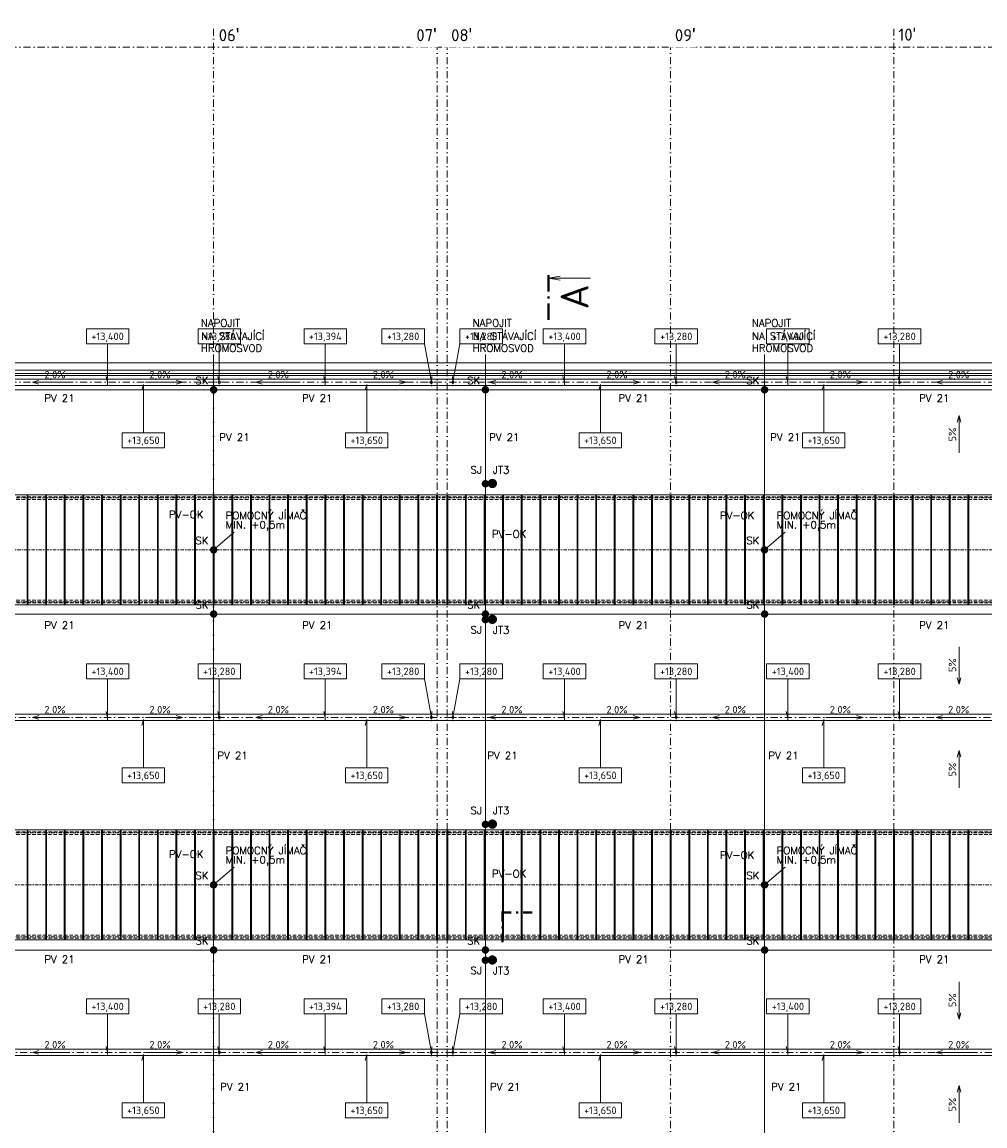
# Model space of a CAD drawing. Header units: millimetres. Extents: x -385852 to 693036, y -525006 to 444206.
# Tile 37 of 156: x 55707 to 107437, y 191349 to 250655. Entities that reach past the tile are written whole.
import ezdxf
from ezdxf.enums import TextEntityAlignment as Align

# ---------------------------------------------------------------- set-up
doc = ezdxf.new("R2010")
doc.units = ezdxf.units.MM
for name, pattern in [('CENTERX2', [101.6, 63.5, -12.7, 12.7, -12.7]), ('DASHDOT', [25.4, 12.7, -6.35, 0, -6.35]), ('ČÁRKOVANÁ', [19.05, 12.7, -6.35])]:
    doc.linetypes.add(name, pattern=pattern)
for name, color, linetype in [('0-DRAT-8MM', 5, 'Continuous'), ('6-TEXT', 3, 'Continuous'), ('JT-TYC', 5, 'Continuous'), ('LEGENDA', 3, 'Continuous'), ('SJ-SVORKA', 5, 'Continuous'), ('SK-SVORKA', 5, 'Continuous')]:
    doc.layers.add(name, color=color, linetype=linetype)
for name, color, linetype, lineweight in [('A99_N_kce-pohl', 7, 'Continuous', 9), ('A99_N_koty-vysk', 8, 'Continuous', 9), ('A99_N_txt-popis-200', 240, 'Continuous', 5), ('A99_S_kce-pohl', 61, 'Continuous', 5), ('A99_S_osy', 1, 'CENTERX2', 5)]:
    doc.layers.add(name, color=color, linetype=linetype, lineweight=lineweight)
doc.styles.add('A99_kota', font='isocpeur.ttf', dxfattribs={"height": 2})
doc.styles.add('A99_popis', font='isocpeur.ttf')
doc.styles.add('ad_popis 100', font='isocpeur.ttf', dxfattribs={"height": 200})
doc.styles.add('RomanS', font='romans.shx')

# ---------------------------------------------------------------- blocks, each defined once
blk = doc.blocks.new('*U158')
at = {"color": 0, "linetype": 'ByBlock', "const_width": 0.63}
for points in [[(415.5, 85.4), (415.5, 87.82), (417.92, 87.82)], [(419.81, 87.82), (419.18, 87.82)], [(423.5, 87.82), (421.07, 87.82)], [(415.5, 83.51), (415.5, 84.14)], [(415.5, 79.82), (415.5, 82.25)]]:
    blk.add_lwpolyline(points, dxfattribs=at)
at = {"color": 0, "linetype": 'ByBlock', "style": 'A99_popis', "flags": 12}
blk.add_attdef('OZNŘ_3K', text='', height=5, rotation=0.0024, dxfattribs=at).set_placement((784.08, 77.08), align=Align.RIGHT)
at = {"color": 0, "linetype": 'ByBlock', "style": 'A99_popis'}
blk.add_attdef('OZNŘ_1K', (-9.63, -10.73), '', height=5, dxfattribs=at)
blk = doc.blocks.new('*U159')
at = {"color": 0, "linetype": 'ByBlock'}
blk.add_line((457.57, 0), (457.57, -11.25), dxfattribs=at)
at = {"color": 0, "linetype": 'ByBlock', "const_width": 0.63}
for points in [[(450.8, 0), (446.3, 0)], [(452.69, 0), (452.06, 0)], [(458.45, 0), (453.95, 0)]]:
    blk.add_lwpolyline(points, dxfattribs=at)
at = {"color": 0, "linetype": 'ByBlock'}
blk.add_lwpolyline([(458.12, -3.1), (457.57, 0), (457.02, -3.1)], dxfattribs=at)
at = {"color": 0, "linetype": 'ByBlock', "style": 'A99_popis'}
blk.add_attdef('OZNŘ_1K', (-9.63, -10.73), '', height=5, dxfattribs=at)
at = {"color": 0, "linetype": 'ByBlock', "style": 'A99_popis', "flags": 12}
blk.add_attdef('OZNŘ_2K', text='', height=5, dxfattribs=at).set_placement((455.93, -10.73), align=Align.RIGHT)
blk = doc.blocks.new('*U161')
at = {"color": 0, "linetype": 'ByBlock'}
for p, q in [((5.7, -4), (5.7, -14.35)), ((5.7, -14.35), (5.29, -12.8))]:
    blk.add_line(p, q, dxfattribs=at)
blk.add_lwpolyline([(0, -4), (11.4, -4), (11.4, 0), (0, 0)], close=True, dxfattribs=at)
at = {"color": 0, "linetype": 'ByBlock', "style": 'A99_kota'}
for tag, p in [('VYSKA', (5.7, -2.24)), ('VYSKA_POPIS1', (5.7, -6.04)), ('VYSKA_POPIS2', (5.9, -9.54)), ('VYSKA_POPIS3', (5.9, -13.04))]:
    blk.add_attdef(tag, text='', height=2, dxfattribs=at).set_placement(p, align=Align.MIDDLE)
blk = doc.blocks.new('*U163')
at = {"color": 0, "linetype": 'ByBlock'}
for p, q in [((5.7, 12.98), (5.29, 11.43)), ((5.7, 0), (5.7, 12.98))]:
    blk.add_line(p, q, dxfattribs=at)
blk.add_lwpolyline([(0, -4), (11.4, -4), (11.4, 0), (0, 0)], close=True, dxfattribs=at)
at = {"color": 0, "linetype": 'ByBlock', "style": 'A99_kota'}
for tag, p in [('VYSKA', (5.7, -2.24)), ('VYSKA_POPIS1', (5.7, -6.04)), ('VYSKA_POPIS2', (5.9, -9.54)), ('VYSKA_POPIS3', (5.9, -13.04))]:
    blk.add_attdef(tag, text='', height=2, dxfattribs=at).set_placement(p, align=Align.MIDDLE)
blk = doc.blocks.new('*U166')
at = {"color": 0, "linetype": 'ByBlock'}
for q in [(0, -4), (-2.03, -12.76)]:
    blk.add_line((-1.9, -14.35), q, dxfattribs=at)
blk.add_lwpolyline([(0, -4), (11.4, -4), (11.4, 0), (0, 0)], close=True, dxfattribs=at)
at = {"color": 0, "linetype": 'ByBlock', "style": 'A99_kota'}
for tag, p in [('VYSKA', (5.7, -2.24)), ('VYSKA_POPIS1', (5.7, -6.04)), ('VYSKA_POPIS2', (5.9, -9.54)), ('VYSKA_POPIS3', (5.9, -13.04))]:
    blk.add_attdef(tag, text='', height=2, dxfattribs=at).set_placement(p, align=Align.MIDDLE)
blk = doc.blocks.new('JT')
at = {"layer": 'JT-TYC', "const_width": 125}
blk.add_lwpolyline([(-62.5, 0, 1), (62.5, 0, 1)], format="xyb", close=True, dxfattribs=at)

msp = doc.modelspace()

# ---------------------------------------------------------------- linework, layer by layer
at = {"layer": '0-DRAT-8MM', "linetype": 'Continuous', "lineweight": 5, "ltscale": 0.5}
for p, q in [((66000, 230900), (66000, 232800)), ((80600, 230900), (80600, 232800)), ((95600, 230900), (95600, 232800)), ((139100, 230900), (5600, 230900)), ((66000, 230900), (66000, 176550)), ((80600, 230900), (80600, 176550)), ((95600, 230900), (95600, 176550)), ((66000, 222300), (67100, 223250)), ((95600, 222300), (96700, 223250)), ((5600, 218850), (138650, 218850)), ((66000, 204300), (67100, 205250)), ((95600, 204300), (96700, 205250)), ((5600, 200800), (150900, 200800))]:
    msp.add_line(p, q, dxfattribs=at)
at = {"layer": 'A99_N_kce-pohl', "linetype": 'Continuous', "lineweight": 9}
for p, q in [((55975, 219345), (55975, 225255)), ((56025, 219345), (56025, 225255)), ((56975, 219345), (56975, 225255)), ((57025, 219345), (57025, 225255)), ((57975, 219345), (57975, 225255)), ((58025, 219345), (58025, 225255)), ((58975, 219345), (58975, 225255)), ((59025, 219345), (59025, 225255)), ((59975, 219345), (59975, 225255)), ((60025, 219345), (60025, 225255)), ((60975, 219345), (60975, 225255)), ((61025, 219345), (61025, 225255)), ((61975, 219345), (61975, 225255)), ((62025, 219345), (62025, 225255)), ((62975, 219345), (62975, 225255)), ((63025, 219345), (63025, 225255)), ((63975, 219345), (63975, 225255)), ((64025, 219345), (64025, 225255)), ((64975, 219345), (64975, 225255)), ((65025, 219345), (65025, 225255)), ((65975, 219345), (65975, 225255)), ((66025, 219345), (66025, 225255)), ((66975, 219345), (66975, 225255)), ((67025, 219345), (67025, 225255)), ((67975, 219345), (67975, 225255)), ((68025, 219345), (68025, 225255)), ((68975, 219345), (68975, 225255)), ((69025, 219345), (69025, 225255)), ((69975, 219345), (69975, 225255)), ((70025, 219345), (70025, 225255)), ((70975, 219345), (70975, 225255)), ((71025, 219345), (71025, 225255)), ((71975, 219345), (71975, 225255)), ((72025, 219345), (72025, 225255)), ((72975, 219345), (72975, 225255)), ((73025, 219345), (73025, 225255)), ((73975, 219345), (73975, 225255)), ((74025, 219345), (74025, 225255)), ((74975, 219345), (74975, 225255)), ((75025, 219345), (75025, 225255)), ((75975, 219345), (75975, 225255)), ((76025, 219345), (76025, 225255)), ((76975, 219345), (76975, 225255)), ((77025, 219345), (77025, 225255)), ((77975, 219345), (77975, 225255)), ((78025, 219345), (78025, 225255)), ((78525, 219345), (78525, 225255)), ((78575, 219345), (78575, 225255)), ((79525, 219345), (79525, 225255)), ((79575, 219345), (79575, 225255)), ((80525, 219345), (80525, 225255)), ((80575, 219345), (80575, 225255)), ((81525, 219345), (81525, 225255)), ((81575, 219345), (81575, 225255)), ((82525, 219345), (82525, 225255)), ((82575, 219345), (82575, 225255)), ((83525, 219345), (83525, 225255)), ((83575, 219345), (83575, 225255)), ((84525, 219345), (84525, 225255)), ((84575, 219345), (84575, 225255)), ((85525, 219345), (85525, 225255)), ((85575, 219345), (85575, 225255)), ((86525, 219345), (86525, 225255)), ((86575, 219345), (86575, 225255)), ((87525, 219345), (87525, 225255)), ((87575, 219345), (87575, 225255)), ((88525, 219345), (88525, 225255)), ((88575, 219345), (88575, 225255)), ((89525, 219345), (89525, 225255)), ((89575, 219345), (89575, 225255)), ((90525, 219345), (90525, 225255)), ((90575, 219345), (90575, 225255)), ((91525, 219345), (91525, 225255)), ((91575, 219345), (91575, 225255)), ((92525, 219345), (92525, 225255)), ((92575, 219345), (92575, 225255)), ((93525, 219345), (93525, 225255)), ((93575, 219345), (93575, 225255)), ((94525, 219345), (94525, 225255)), ((94575, 219345), (94575, 225255)), ((95525, 219345), (95525, 225255)), ((95575, 219345), (95575, 225255)), ((96525, 219345), (96525, 225255)), ((96575, 219345), (96575, 225255)), ((97525, 219345), (97525, 225255)), ((97575, 219345), (97575, 225255)), ((98525, 219345), (98525, 225255)), ((98575, 219345), (98575, 225255)), ((99525, 219345), (99525, 225255)), ((99575, 219345), (99575, 225255)), ((100525, 219345), (100525, 225255)), ((100575, 219345), (100575, 225255)), ((101525, 219345), (101525, 225255)), ((101575, 219345), (101575, 225255)), ((102525, 219345), (102525, 225255)), ((102575, 219345), (102575, 225255)), ((103525, 219345), (103525, 225255)), ((103575, 219345), (103575, 225255)), ((104525, 219345), (104525, 225255)), ((104575, 219345), (104575, 225255)), ((105525, 219345), (105525, 225255)), ((105575, 219345), (105575, 225255)), ((106525, 219345), (106525, 225255)), ((106575, 219345), (106575, 225255)), ((55975, 201345), (55975, 207255)), ((56025, 201345), (56025, 207255)), ((56975, 201345), (56975, 207255)), ((57025, 201345), (57025, 207255)), ((57975, 201345), (57975, 207255)), ((58025, 201345), (58025, 207255)), ((58975, 201345), (58975, 207255)), ((59025, 201345), (59025, 207255)), ((59975, 201345), (59975, 207255)), ((60025, 201345), (60025, 207255)), ((60975, 201345), (60975, 207255)), ((61025, 201345), (61025, 207255)), ((61975, 201345), (61975, 207255)), ((62025, 201345), (62025, 207255)), ((62975, 201345), (62975, 207255)), ((63025, 201345), (63025, 207255)), ((63975, 201345), (63975, 207255)), ((64025, 201345), (64025, 207255)), ((64975, 201345), (64975, 207255)), ((65025, 201345), (65025, 207255)), ((65975, 201345), (65975, 207255)), ((66025, 201345), (66025, 207255)), ((66975, 201345), (66975, 207255)), ((67025, 201345), (67025, 207255)), ((67975, 201345), (67975, 207255)), ((68025, 201345), (68025, 207255)), ((68975, 201345), (68975, 207255)), ((69025, 201345), (69025, 207255)), ((69975, 201345), (69975, 207255)), ((70025, 201345), (70025, 207255)), ((70975, 201345), (70975, 207255)), ((71025, 201345), (71025, 207255)), ((71975, 201345), (71975, 207255)), ((72025, 201345), (72025, 207255)), ((72975, 201345), (72975, 207255)), ((73025, 201345), (73025, 207255)), ((73975, 201345), (73975, 207255)), ((74025, 201345), (74025, 207255)), ((74975, 201345), (74975, 207255)), ((75025, 201345), (75025, 207255)), ((75975, 201345), (75975, 207255)), ((76025, 201345), (76025, 207255)), ((76975, 201345), (76975, 207255)), ((77025, 201345), (77025, 207255)), ((77975, 201345), (77975, 207255)), ((78025, 201345), (78025, 207255)), ((78525, 201345), (78525, 207255)), ((78575, 201345), (78575, 207255)), ((79525, 201345), (79525, 207255)), ((79575, 201345), (79575, 207255)), ((80525, 201345), (80525, 207255)), ((80575, 201345), (80575, 207255)), ((81525, 201345), (81525, 207255)), ((81575, 201345), (81575, 207255)), ((82525, 201345), (82525, 207255)), ((82575, 201345), (82575, 207255)), ((83525, 201345), (83525, 207255)), ((83575, 201345), (83575, 207255)), ((84525, 201345), (84525, 207255)), ((84575, 201345), (84575, 207255)), ((85525, 201345), (85525, 207255)), ((85575, 201345), (85575, 207255)), ((86525, 201345), (86525, 207255)), ((86575, 201345), (86575, 207255)), ((87525, 201345), (87525, 207255)), ((87575, 201345), (87575, 207255)), ((88525, 201345), (88525, 207255)), ((88575, 201345), (88575, 207255)), ((89525, 201345), (89525, 207255)), ((89575, 201345), (89575, 207255)), ((90525, 201345), (90525, 207255)), ((90575, 201345), (90575, 207255)), ((91525, 201345), (91525, 207255)), ((91575, 201345), (91575, 207255)), ((92525, 201345), (92525, 207255)), ((92575, 201345), (92575, 207255)), ((93525, 201345), (93525, 207255)), ((93575, 201345), (93575, 207255)), ((94525, 201345), (94525, 207255)), ((94575, 201345), (94575, 207255)), ((95525, 201345), (95525, 207255)), ((95575, 201345), (95575, 207255)), ((96525, 201345), (96525, 207255)), ((96575, 201345), (96575, 207255)), ((97525, 201345), (97525, 207255)), ((97575, 201345), (97575, 207255)), ((98525, 201345), (98525, 207255)), ((98575, 201345), (98575, 207255)), ((99525, 201345), (99525, 207255)), ((99575, 201345), (99575, 207255)), ((100525, 201345), (100525, 207255)), ((100575, 201345), (100575, 207255)), ((101525, 201345), (101525, 207255)), ((101575, 201345), (101575, 207255)), ((102525, 201345), (102525, 207255)), ((102575, 201345), (102575, 207255)), ((103525, 201345), (103525, 207255)), ((103575, 201345), (103575, 207255)), ((104525, 201345), (104525, 207255)), ((104575, 201345), (104575, 207255)), ((105525, 201345), (105525, 207255)), ((105575, 201345), (105575, 207255)), ((106525, 201345), (106525, 207255)), ((106575, 201345), (106575, 207255))]:
    msp.add_line(p, q, dxfattribs=at)
at = {"layer": 'A99_N_kce-pohl', "linetype": 'Continuous', "ltscale": 25}
for points in [[(138440, 231135), (138440, 231465), (6000, 231465), (6000, 231135)], [(150690, 213135), (150690, 213465), (6000, 213465), (6000, 213135)]]:
    msp.add_lwpolyline(points, close=True, dxfattribs=at)
at = {"layer": 'A99_N_kce-pohl', "linetype": 'Continuous', "lineweight": 5}
for points in [[(60300, 231135), (60300, 231465)], [(72000, 231135), (72000, 231465)], [(84850, 231135), (84850, 231465)], [(96850, 231135), (96850, 231465)], [(60300, 213135), (60300, 213465)], [(72000, 213135), (72000, 213465)], [(84850, 213135), (84850, 213465)], [(96850, 213135), (96850, 213465)], [(60300, 195180), (60300, 195420)], [(72000, 195180), (72000, 195420)], [(84850, 195180), (84850, 195420)], [(96850, 195180), (96850, 195420)]]:
    msp.add_lwpolyline(points, dxfattribs=at)
at = {"layer": 'A99_N_kce-pohl', "linetype": 'DASHDOT', "lineweight": 5, "ltscale": 5}
for points in [[(66100, 231300), (66500, 231300)], [(66300, 231100), (66300, 231500)], [(77900, 231300), (77500, 231300)], [(77700, 231100), (77700, 231500)], [(78650, 231300), (79050, 231300)], [(78850, 231100), (78850, 231500)], [(90650, 231300), (91050, 231300)], [(90850, 231100), (90850, 231500)], [(102650, 231300), (103050, 231300)], [(102850, 231100), (102850, 231500)], [(66100, 213300), (66500, 213300)], [(66300, 213100), (66300, 213500)], [(77500, 213300), (77900, 213300)], [(77700, 213100), (77700, 213500)], [(78650, 213300), (79050, 213300)], [(78850, 213100), (78850, 213500)], [(90650, 213300), (91050, 213300)], [(90850, 213100), (90850, 213500)], [(102650, 213300), (103050, 213300)], [(102850, 213100), (102850, 213500)], [(66100, 195300), (66500, 195300)], [(66300, 195100), (66300, 195500)], [(77500, 195300), (77900, 195300)], [(77700, 195100), (77700, 195500)], [(78650, 195300), (79050, 195300)], [(78850, 195100), (78850, 195500)], [(90650, 195300), (91050, 195300)], [(90850, 195100), (90850, 195500)], [(102650, 195300), (103050, 195300)], [(102850, 195100), (102850, 195500)]]:
    msp.add_lwpolyline(points, dxfattribs=at)
at = {"layer": 'A99_N_kce-pohl', "linetype": 'ČÁRKOVANÁ', "lineweight": 9, "ltscale": 15}
for points in [[(132760, 225155), (11790, 225155)], [(132450, 225005.3403), (12100, 225005.3403)], [(132760, 219445), (11790, 219445)], [(132450, 219594.6597), (12100, 219594.6597)], [(144760, 207155), (11790, 207155)], [(144450, 207005.3403), (12100, 207005.3403)], [(144760, 201445), (11790, 201445)], [(144450, 201594.6597), (12100, 201594.6597)]]:
    msp.add_lwpolyline(points, dxfattribs=at)
at = {"layer": 'A99_N_kce-pohl', "linetype": 'Continuous', "lineweight": 9}
for points in [[(11930, 225255), (132620, 225255), (132620, 219345), (11930, 219345)], [(11930, 207255), (144620, 207255), (144620, 201345), (11930, 201345)]]:
    msp.add_lwpolyline(points, close=True, dxfattribs=at)
for points in [[(55975, 222675), (55975, 222495)], [(56025, 222675), (56025, 222495)], [(56975, 222675), (56975, 222495)], [(57025, 222675), (57025, 222495)], [(57975, 222675), (57975, 222495)], [(58025, 222675), (58025, 222495)], [(58975, 222675), (58975, 222495)], [(59025, 222675), (59025, 222495)], [(59975, 222675), (59975, 222495)], [(60025, 222675), (60025, 222495)], [(60975, 222675), (60975, 222495)], [(61025, 222675), (61025, 222495)], [(61975, 222675), (61975, 222495)], [(62025, 222675), (62025, 222495)], [(62975, 222675), (62975, 222495)], [(63025, 222675), (63025, 222495)], [(63975, 222675), (63975, 222495)], [(64025, 222675), (64025, 222495)], [(64975, 222675), (64975, 222495)], [(65025, 222675), (65025, 222495)], [(65975, 222675), (65975, 222495)], [(66025, 222675), (66025, 222495)], [(66975, 222675), (66975, 222495)], [(67025, 222675), (67025, 222495)], [(67975, 222675), (67975, 222495)], [(68025, 222675), (68025, 222495)], [(68975, 222675), (68975, 222495)], [(69025, 222675), (69025, 222495)], [(69975, 222675), (69975, 222495)], [(70025, 222675), (70025, 222495)], [(70975, 222675), (70975, 222495)], [(71025, 222675), (71025, 222495)], [(71975, 222675), (71975, 222495)], [(72025, 222675), (72025, 222495)], [(72975, 222675), (72975, 222495)], [(73025, 222675), (73025, 222495)], [(73975, 222675), (73975, 222495)], [(74025, 222675), (74025, 222495)], [(74975, 222675), (74975, 222495)], [(75025, 222675), (75025, 222495)], [(75975, 222675), (75975, 222495)], [(76025, 222675), (76025, 222495)], [(76975, 222675), (76975, 222495)], [(77025, 222675), (77025, 222495)], [(77975, 222675), (77975, 222495)], [(78025, 222675), (78025, 222495)], [(78525, 222675), (78525, 222495)], [(78575, 222675), (78575, 222495)], [(79525, 222675), (79525, 222495)], [(79575, 222675), (79575, 222495)], [(80525, 222675), (80525, 222495)], [(80575, 222675), (80575, 222495)], [(81525, 222675), (81525, 222495)], [(81575, 222675), (81575, 222495)], [(82525, 222675), (82525, 222495)], [(82575, 222675), (82575, 222495)], [(83525, 222675), (83525, 222495)], [(83575, 222675), (83575, 222495)], [(84525, 222675), (84525, 222495)], [(84575, 222675), (84575, 222495)], [(85525, 222675), (85525, 222495)], [(85575, 222675), (85575, 222495)], [(86525, 222675), (86525, 222495)], [(86575, 222675), (86575, 222495)], [(87525, 222675), (87525, 222495)], [(87575, 222675), (87575, 222495)], [(88525, 222675), (88525, 222495)], [(88575, 222675), (88575, 222495)], [(89525, 222675), (89525, 222495)], [(89575, 222675), (89575, 222495)], [(90525, 222675), (90525, 222495)], [(90575, 222675), (90575, 222495)], [(91525, 222675), (91525, 222495)], [(91575, 222675), (91575, 222495)], [(92525, 222675), (92525, 222495)], [(92575, 222675), (92575, 222495)], [(93525, 222675), (93525, 222495)], [(93575, 222675), (93575, 222495)], [(94525, 222675), (94525, 222495)], [(94575, 222675), (94575, 222495)], [(95525, 222675), (95525, 222495)], [(95575, 222675), (95575, 222495)], [(96525, 222675), (96525, 222495)], [(96575, 222675), (96575, 222495)], [(97525, 222675), (97525, 222495)], [(97575, 222675), (97575, 222495)], [(98525, 222675), (98525, 222495)], [(98575, 222675), (98575, 222495)], [(99525, 222675), (99525, 222495)], [(99575, 222675), (99575, 222495)], [(100525, 222675), (100525, 222495)], [(100575, 222675), (100575, 222495)], [(101525, 222675), (101525, 222495)], [(101575, 222675), (101575, 222495)], [(102525, 222675), (102525, 222495)], [(102575, 222675), (102575, 222495)], [(103525, 222675), (103525, 222495)], [(103575, 222675), (103575, 222495)], [(104525, 222675), (104525, 222495)], [(104575, 222675), (104575, 222495)], [(105525, 222675), (105525, 222495)], [(105575, 222675), (105575, 222495)], [(106525, 222675), (106525, 222495)], [(106575, 222675), (106575, 222495)], [(55975, 204675), (55975, 204495)], [(56025, 204675), (56025, 204495)], [(56975, 204675), (56975, 204495)], [(57025, 204675), (57025, 204495)], [(57975, 204675), (57975, 204495)], [(58025, 204675), (58025, 204495)], [(58975, 204675), (58975, 204495)], [(59025, 204675), (59025, 204495)], [(59975, 204675), (59975, 204495)], [(60025, 204675), (60025, 204495)], [(60975, 204675), (60975, 204495)], [(61025, 204675), (61025, 204495)], [(61975, 204675), (61975, 204495)], [(62025, 204675), (62025, 204495)], [(62975, 204675), (62975, 204495)], [(63025, 204675), (63025, 204495)], [(63975, 204675), (63975, 204495)], [(64025, 204675), (64025, 204495)], [(64975, 204675), (64975, 204495)], [(65025, 204675), (65025, 204495)], [(65975, 204675), (65975, 204495)], [(66025, 204675), (66025, 204495)], [(66975, 204675), (66975, 204495)], [(67025, 204675), (67025, 204495)], [(67975, 204675), (67975, 204495)], [(68025, 204675), (68025, 204495)], [(68975, 204675), (68975, 204495)], [(69025, 204675), (69025, 204495)], [(69975, 204675), (69975, 204495)], [(70025, 204675), (70025, 204495)], [(70975, 204675), (70975, 204495)], [(71025, 204675), (71025, 204495)], [(71975, 204675), (71975, 204495)], [(72025, 204675), (72025, 204495)], [(72975, 204675), (72975, 204495)], [(73025, 204675), (73025, 204495)], [(73975, 204675), (73975, 204495)], [(74025, 204675), (74025, 204495)], [(74975, 204675), (74975, 204495)], [(75025, 204675), (75025, 204495)], [(75975, 204675), (75975, 204495)], [(76025, 204675), (76025, 204495)], [(76975, 204675), (76975, 204495)], [(77025, 204675), (77025, 204495)], [(77975, 204675), (77975, 204495)], [(78025, 204675), (78025, 204495)], [(78525, 204675), (78525, 204495)], [(78575, 204675), (78575, 204495)], [(79525, 204675), (79525, 204495)], [(79575, 204675), (79575, 204495)], [(80525, 204675), (80525, 204495)], [(80575, 204675), (80575, 204495)], [(81525, 204675), (81525, 204495)], [(81575, 204675), (81575, 204495)], [(82525, 204675), (82525, 204495)], [(82575, 204675), (82575, 204495)], [(83525, 204675), (83525, 204495)], [(83575, 204675), (83575, 204495)], [(84525, 204675), (84525, 204495)], [(84575, 204675), (84575, 204495)], [(85525, 204675), (85525, 204495)], [(85575, 204675), (85575, 204495)], [(86525, 204675), (86525, 204495)], [(86575, 204675), (86575, 204495)], [(87525, 204675), (87525, 204495)], [(87575, 204675), (87575, 204495)], [(88525, 204675), (88525, 204495)], [(88575, 204675), (88575, 204495)], [(89525, 204675), (89525, 204495)], [(89575, 204675), (89575, 204495)], [(90525, 204675), (90525, 204495)], [(90575, 204675), (90575, 204495)], [(91525, 204675), (91525, 204495)], [(91575, 204675), (91575, 204495)], [(92525, 204675), (92525, 204495)], [(92575, 204675), (92575, 204495)], [(93525, 204675), (93525, 204495)], [(93575, 204675), (93575, 204495)], [(94525, 204675), (94525, 204495)], [(94575, 204675), (94575, 204495)], [(95525, 204675), (95525, 204495)], [(95575, 204675), (95575, 204495)], [(96525, 204675), (96525, 204495)], [(96575, 204675), (96575, 204495)], [(97525, 204675), (97525, 204495)], [(97575, 204675), (97575, 204495)], [(98525, 204675), (98525, 204495)], [(98575, 204675), (98575, 204495)], [(99525, 204675), (99525, 204495)], [(99575, 204675), (99575, 204495)], [(100525, 204675), (100525, 204495)], [(100575, 204675), (100575, 204495)], [(101525, 204675), (101525, 204495)], [(101575, 204675), (101575, 204495)], [(102525, 204675), (102525, 204495)], [(102575, 204675), (102575, 204495)], [(103525, 204675), (103525, 204495)], [(103575, 204675), (103575, 204495)], [(104525, 204675), (104525, 204495)], [(104575, 204675), (104575, 204495)], [(105525, 204675), (105525, 204495)], [(105575, 204675), (105575, 204495)], [(106525, 204675), (106525, 204495)], [(106575, 204675), (106575, 204495)]]:
    msp.add_lwpolyline(points, dxfattribs=at)
at = {"layer": 'A99_N_kce-pohl', "color": 1, "linetype": 'Continuous', "ltscale": 25}
msp.add_lwpolyline([(150690, 195135), (150690, 195465), (6000, 195465), (6000, 195135)], close=True, dxfattribs=at)
at = {"layer": 'A99_N_kce-pohl', "linetype": 'Continuous'}
for centre in [(66300, 231300), (77700, 231300), (78850, 231300), (90850, 231300), (102850, 231300), (66300, 213300), (77700, 213300), (78850, 213300), (90850, 213300), (102850, 213300), (66300, 195300), (77700, 195300), (78850, 195300), (90850, 195300), (102850, 195300)]:
    msp.add_circle(centre, 60, dxfattribs=at)
at = {"layer": 'A99_N_koty-vysk'}
for points in [[(56260, 231300), (56610.0005, 231399.9984)], [(56260, 231300), (58260, 231299.9907)], [(56260, 231300), (56609.9995, 231199.9984)], [(64340, 231300), (62340, 231299.9907)], [(64340, 231300), (63989.9995, 231399.9984)], [(64340, 231300), (63990.0005, 231199.9984)], [(68260, 231300), (68610.0005, 231399.9984)], [(68260, 231300), (70260, 231299.9907)], [(68260, 231300), (68609.9995, 231199.9984)], [(76340, 231300), (74340, 231299.9907)], [(76340, 231300), (75989.9995, 231399.9984)], [(76340, 231300), (75990.0005, 231199.9984)], [(80810, 231300), (81160.0005, 231399.9984)], [(80810, 231300), (82810, 231299.9907)], [(80810, 231300), (81159.9995, 231199.9984)], [(88890, 231300), (86890, 231299.9907)], [(88890, 231300), (88539.9995, 231399.9984)], [(88890, 231300), (88540.0005, 231199.9984)], [(92810, 231300), (93160.0005, 231399.9984)], [(92810, 231300), (94810, 231299.9907)], [(92810, 231300), (93159.9995, 231199.9984)], [(100890, 231300), (98890, 231299.9907)], [(100890, 231300), (100539.9995, 231399.9984)], [(100890, 231300), (100540.0005, 231199.9984)], [(104810, 231300), (105160.0005, 231399.9984)], [(104810, 231300), (106810, 231299.9907)], [(104810, 231300), (105159.9995, 231199.9984)], [(106050, 229517.9949), (105950.0016, 229167.9944)], [(106050, 229517.9949), (106050.0093, 227517.9949)], [(106050, 229517.9949), (106150.0016, 229167.9954)], [(106050, 215082.0051), (106050.0093, 217082.0051)], [(106050, 215082.0051), (105950.0016, 215432.0056)], [(106050, 215082.0051), (106150.0016, 215432.0046)], [(56260, 213300), (56610.0005, 213399.9984)], [(56260, 213300), (58260, 213299.9907)], [(56260, 213300), (56609.9995, 213199.9984)], [(64340, 213300), (62340, 213299.9907)], [(64340, 213300), (63989.9995, 213399.9984)], [(64340, 213300), (63990.0005, 213199.9984)], [(68260, 213300), (68610.0005, 213399.9984)], [(68260, 213300), (70260, 213299.9907)], [(68260, 213300), (68609.9995, 213199.9984)], [(76340, 213300), (74340, 213299.9907)], [(76340, 213300), (75989.9995, 213399.9984)], [(76340, 213300), (75990.0005, 213199.9984)], [(80810, 213300), (81160.0005, 213399.9984)], [(80810, 213300), (82810, 213299.9907)], [(80810, 213300), (81159.9995, 213199.9984)], [(88890, 213300), (86890, 213299.9907)], [(88890, 213300), (88539.9995, 213399.9984)], [(88890, 213300), (88540.0005, 213199.9984)], [(92810, 213300), (93160.0005, 213399.9984)], [(92810, 213300), (94810, 213299.9907)], [(92810, 213300), (93159.9995, 213199.9984)], [(100890, 213300), (98890, 213299.9907)], [(100890, 213300), (100539.9995, 213399.9984)], [(100890, 213300), (100540.0005, 213199.9984)], [(104810, 213300), (105160.0005, 213399.9984)], [(104810, 213300), (106810, 213299.9907)], [(104810, 213300), (105159.9995, 213199.9984)], [(106050, 211517.9949), (105950.0016, 211167.9944)], [(106050, 211517.9949), (106050.0093, 209517.9949)], [(106050, 211517.9949), (106150.0016, 211167.9954)], [(106050, 197082.0051), (106050.0093, 199082.0051)], [(106050, 197082.0051), (105950.0016, 197432.0056)], [(106050, 197082.0051), (106150.0016, 197432.0046)], [(56260, 195300), (56610.0005, 195399.9984)], [(56260, 195300), (58260, 195299.9907)], [(56260, 195300), (56609.9995, 195199.9984)], [(64340, 195300), (62340, 195299.9907)], [(64340, 195300), (63989.9995, 195399.9984)], [(64340, 195300), (63990.0005, 195199.9984)], [(68260, 195300), (68610.0005, 195399.9984)], [(68260, 195300), (70260, 195299.9907)], [(68260, 195300), (68609.9995, 195199.9984)], [(76340, 195300), (74340, 195299.9907)], [(76340, 195300), (75989.9995, 195399.9984)], [(76340, 195300), (75990.0005, 195199.9984)], [(80810, 195300), (81160.0005, 195399.9984)], [(80810, 195300), (82810, 195299.9907)], [(80810, 195300), (81159.9995, 195199.9984)], [(88890, 195300), (86890, 195299.9907)], [(88890, 195300), (88539.9995, 195399.9984)], [(88890, 195300), (88540.0005, 195199.9984)], [(92810, 195300), (93160.0005, 195399.9984)], [(92810, 195300), (94810, 195299.9907)], [(92810, 195300), (93159.9995, 195199.9984)], [(100890, 195300), (98890, 195299.9907)], [(100890, 195300), (100539.9995, 195399.9984)], [(100890, 195300), (100540.0005, 195199.9984)], [(104810, 195300), (105160.0005, 195399.9984)], [(104810, 195300), (106810, 195299.9907)], [(104810, 195300), (105159.9995, 195199.9984)], [(106050, 193517.9949), (105950.0016, 193167.9944)], [(106050, 193517.9949), (106050.0093, 191517.9949)], [(106050, 193517.9949), (106150.0016, 193167.9954)]]:
    msp.add_lwpolyline(points, dxfattribs=at)
at = {"layer": 'A99_S_kce-pohl', "linetype": 'Continuous', "ltscale": 25}
for p, q in [((6000, 232355.1379), (138440, 232355.1379)), ((6000, 231945.1379), (138440, 231945.1379))]:
    msp.add_line(p, q, dxfattribs=at)
msp.add_lwpolyline([(5860, 231775), (138440, 231775), (138440, 231675), (5860, 231675)], close=True, dxfattribs=at)
at = {"layer": 'A99_S_osy', "linetype": 'DASHDOT', "lineweight": 5, "ltscale": 10}
for p, q in [((56000, 219345), (56000, 225255)), ((57000, 219345), (57000, 225255)), ((58000, 219345), (58000, 225255)), ((59000, 219345), (59000, 225255)), ((60000, 219345), (60000, 225255)), ((61000, 219345), (61000, 225255)), ((62000, 219345), (62000, 225255)), ((63000, 219345), (63000, 225255)), ((64000, 219345), (64000, 225255)), ((65000, 219345), (65000, 225255)), ((67000, 219345), (67000, 225255)), ((68000, 219345), (68000, 225255)), ((69000, 219345), (69000, 225255)), ((70000, 219345), (70000, 225255)), ((71000, 219345), (71000, 225255)), ((72000, 219345), (72000, 225255)), ((73000, 219345), (73000, 225255)), ((74000, 219345), (74000, 225255)), ((75000, 219345), (75000, 225255)), ((76000, 219345), (76000, 225255)), ((77000, 219345), (77000, 225255)), ((79550, 219345), (79550, 225255)), ((80550, 219345), (80550, 225255)), ((81550, 219345), (81550, 225255)), ((82550, 219345), (82550, 225255)), ((83550, 219345), (83550, 225255)), ((84550, 219345), (84550, 225255)), ((85550, 219345), (85550, 225255)), ((86550, 219345), (86550, 225255)), ((87550, 219345), (87550, 225255)), ((88550, 219345), (88550, 225255)), ((89550, 219345), (89550, 225255)), ((91550, 219345), (91550, 225255)), ((92550, 219345), (92550, 225255)), ((93550, 219345), (93550, 225255)), ((94550, 219345), (94550, 225255)), ((95550, 219345), (95550, 225255)), ((96550, 219345), (96550, 225255)), ((97550, 219345), (97550, 225255)), ((98550, 219345), (98550, 225255)), ((99550, 219345), (99550, 225255)), ((100550, 219345), (100550, 225255)), ((101550, 219345), (101550, 225255)), ((103550, 219345), (103550, 225255)), ((104550, 219345), (104550, 225255)), ((105550, 219345), (105550, 225255)), ((106550, 219345), (106550, 225255)), ((56000, 201345), (56000, 207255)), ((57000, 201345), (57000, 207255)), ((58000, 201345), (58000, 207255)), ((59000, 201345), (59000, 207255)), ((60000, 201345), (60000, 207255)), ((61000, 201345), (61000, 207255)), ((62000, 201345), (62000, 207255)), ((63000, 201345), (63000, 207255)), ((64000, 201345), (64000, 207255)), ((65000, 201345), (65000, 207255)), ((67000, 201345), (67000, 207255)), ((68000, 201345), (68000, 207255)), ((69000, 201345), (69000, 207255)), ((70000, 201345), (70000, 207255)), ((71000, 201345), (71000, 207255)), ((72000, 201345), (72000, 207255)), ((73000, 201345), (73000, 207255)), ((74000, 201345), (74000, 207255)), ((75000, 201345), (75000, 207255)), ((76000, 201345), (76000, 207255)), ((77000, 201345), (77000, 207255)), ((79550, 201345), (79550, 207255)), ((80550, 201345), (80550, 207255)), ((81550, 201345), (81550, 207255)), ((82550, 201345), (82550, 207255)), ((83550, 201345), (83550, 207255)), ((84550, 201345), (84550, 207255)), ((85550, 201345), (85550, 207255)), ((86550, 201345), (86550, 207255)), ((87550, 201345), (87550, 207255)), ((88550, 201345), (88550, 207255)), ((89550, 201345), (89550, 207255)), ((91550, 201345), (91550, 207255)), ((92550, 201345), (92550, 207255)), ((93550, 201345), (93550, 207255)), ((94550, 201345), (94550, 207255)), ((95550, 201345), (95550, 207255)), ((96550, 201345), (96550, 207255)), ((97550, 201345), (97550, 207255)), ((98550, 201345), (98550, 207255)), ((99550, 201345), (99550, 207255)), ((100550, 201345), (100550, 207255)), ((101550, 201345), (101550, 207255)), ((103550, 201345), (103550, 207255)), ((104550, 201345), (104550, 207255)), ((105550, 201345), (105550, 207255)), ((106550, 201345), (106550, 207255))]:
    msp.add_line(p, q, dxfattribs=at)
at = {"layer": 'A99_S_osy', "linetype": 'DASHDOT', "lineweight": 5, "ltscale": 30}
for points in [[(66000, 250300), (66000, 146890)], [(78000, 250300), (78000, 146890)], [(78550, 250300), (78550, 146890)], [(90550, 250300), (90550, 146890)], [(102550, 250300), (102550, 146890)], [(152950, 249300), (4375, 249300)], [(152950, 231300), (4375, 231300)], [(179375, 213300), (4375, 213300)], [(176395, 195300), (4375, 195300)]]:
    msp.add_lwpolyline(points, dxfattribs=at)
at = {"layer": 'A99_S_osy', "linetype": 'DASHDOT', "lineweight": 5, "ltscale": 15}
for points in [[(132940, 225095), (11865, 225095)], [(132620, 222300), (11930, 222300)], [(132940, 219505), (11865, 219505)], [(144740, 207095), (11865, 207095)], [(144620, 204300), (11930, 204300)], [(144740, 201505), (11865, 201505)]]:
    msp.add_lwpolyline(points, dxfattribs=at)
at = {"layer": 'SJ-SVORKA', "const_width": 200}
for points in [[(80600, 225950, -1), (80600, 225750, -1)], [(80600, 218650, -1), (80600, 218450, -1)], [(80600, 207650, -1), (80600, 207450, -1)], [(80600, 200350, -1), (80600, 200150, -1)]]:
    msp.add_lwpolyline(points, format="xyb", close=True, dxfattribs=at)
at = {"layer": 'SK-SVORKA', "const_width": 200}
for points in [[(66100, 230900, 1), (65900, 230900, 1)], [(80700, 230900, 1), (80500, 230900, 1)], [(95700, 230900, 1), (95500, 230900, 1)], [(66100, 222300, 1), (65900, 222300, 1)], [(95700, 222300, 1), (95500, 222300, 1)], [(66100, 218850, 1), (65900, 218850, 1)], [(80700, 218850, 1), (80500, 218850, 1)], [(95700, 218850, 1), (95500, 218850, 1)], [(66100, 204300, 1), (65900, 204300, 1)], [(95700, 204300, 1), (95500, 204300, 1)], [(66100, 200800, 1), (65900, 200800, 1)], [(80700, 200800, 1), (80500, 200800, 1)], [(95700, 200800, 1), (95500, 200800, 1)]]:
    msp.add_lwpolyline(points, format="xyb", close=True, dxfattribs=at)

# ---------------------------------------------------------------- block references
at = {"layer": 'A99_N_koty-vysk', "xscale": 200, "yscale": 200, "zscale": 200}
for name, p, values in [('*U161', (59160, 234170), {'VYSKA': '+13,400'}), ('*U161', (65160, 234170), {'VYSKA': '+13,280'}), ('*U161', (70860, 234170), {'VYSKA': '+13,394'}), ('*U166', (79230, 234170), {'VYSKA': '+13,280'}), ('*U161', (83710, 234170), {'VYSKA': '+13,400'}), ('*U161', (89710, 234170), {'VYSKA': '+13,280'}), ('*U161', (95710, 234170), {'VYSKA': '+13,400'}), ('*U161', (101710, 234170), {'VYSKA': '+13,280'}), ('*U163', (61085, 228585), {'VYSKA': '+13,650'}), ('*U163', (73085, 228585), {'VYSKA': '+13,650'}), ('*U163', (85635, 228585), {'VYSKA': '+13,650'}), ('*U163', (97635, 228585), {'VYSKA': '+13,650'}), ('*U161', (59160, 216170), {'VYSKA': '+13,400'}), ('*U161', (65160, 216170), {'VYSKA': '+13,280'}), ('*U161', (70860, 216170), {'VYSKA': '+13,394'}), ('*U166', (79230, 216170), {'VYSKA': '+13,280'}), ('*U161', (83710, 216170), {'VYSKA': '+13,400'}), ('*U161', (89710, 216170), {'VYSKA': '+13,280'}), ('*U161', (95710, 216170), {'VYSKA': '+13,400'}), ('*U161', (101710, 216170), {'VYSKA': '+13,280'}), ('*U163', (61085, 210585), {'VYSKA': '+13,650'}), ('*U163', (73085, 210585), {'VYSKA': '+13,650'}), ('*U163', (85635, 210585), {'VYSKA': '+13,650'}), ('*U163', (97635, 210585), {'VYSKA': '+13,650'}), ('*U161', (59160, 198170), {'VYSKA': '+13,400'}), ('*U161', (65160, 198170), {'VYSKA': '+13,280'}), ('*U161', (70860, 198170), {'VYSKA': '+13,394'}), ('*U166', (79230, 198170), {'VYSKA': '+13,280'}), ('*U161', (83710, 198170), {'VYSKA': '+13,400'}), ('*U161', (89710, 198170), {'VYSKA': '+13,280'}), ('*U161', (95710, 198170), {'VYSKA': '+13,400'}), ('*U161', (101710, 198170), {'VYSKA': '+13,280'}), ('*U163', (61085, 192585), {'VYSKA': '+13,650'}), ('*U163', (73085, 192585), {'VYSKA': '+13,650'}), ('*U163', (85635, 192585), {'VYSKA': '+13,650'}), ('*U163', (85635, 192585), {'VYSKA': '+13,650'}), ('*U163', (97635, 192585), {'VYSKA': '+13,650'})]:
    msp.add_blockref(name, p, dxfattribs=at).add_auto_attribs(values)
at = {"layer": 'A99_N_koty-vysk'}
ref = msp.add_blockref('*U166', (77320, 234170), dxfattribs=dict(at, xscale=-200, yscale=200, zscale=200))
ref.add_attrib('VYSKA', '+13,280', dxfattribs={"layer": '0', "color": 0, "linetype": 'ByBlock', "height": 400, "style": 'A99_kota'}).set_placement((76180, 233721.7995), align=Align.MIDDLE)
ref = msp.add_blockref('*U166', (77320, 216170), dxfattribs=dict(at, xscale=-200, yscale=200, zscale=200))
ref.add_attrib('VYSKA', '+13,280', dxfattribs={"layer": '0', "color": 0, "linetype": 'ByBlock', "height": 400, "style": 'A99_kota'}).set_placement((76180, 215721.7995), align=Align.MIDDLE)
ref = msp.add_blockref('*U166', (77320, 198170), dxfattribs=dict(at, xscale=-200, yscale=200, zscale=200))
ref.add_attrib('VYSKA', '+13,280', dxfattribs={"layer": '0', "color": 0, "linetype": 'ByBlock', "height": 400, "style": 'A99_kota'}).set_placement((76180, 197721.7995), align=Align.MIDDLE)
at = {"layer": 'A99_N_txt-popis-200'}
ref = msp.add_blockref('*U159', (83996.3392, 145380), dxfattribs=dict(at, xscale=200, yscale=200, zscale=200, rotation=90))
ref.add_attrib('OZNŘ_2K', 'A', dxfattribs={"layer": '0', "color": 0, "linetype": 'ByBlock', "height": 1500, "rotation": 90, "style": 'A99_popis', "flags": 12}).set_placement((86141.464, 236566.4987), align=Align.RIGHT)
at = {"layer": 'A99_N_txt-popis-200', "xscale": 200, "yscale": 200, "zscale": 200}
msp.add_blockref('*U158', (-1585, 185245), dxfattribs=at)
at = {"layer": 'JT-TYC', "xscale": -2, "yscale": 2, "zscale": 200, "rotation": 90}
for p in [(80974.1557, 225864.6529), (80974.1557, 218564.6529), (80974.1557, 207564.6529), (80974.1557, 200264.6529)]:
    msp.add_blockref('JT', p, dxfattribs=at)

# ---------------------------------------------------------------- texts
at = {"layer": '6-TEXT', "style": 'RomanS'}
for s, height, p in [('NAPOJIT', 400, (65314.2857, 234285.7143)), ('NAPOJIT', 400, (79914.2857, 234285.7143)), ('NAPOJIT', 400, (94914.2857, 234285.7143)), ('NA STÁVAJÍCÍ', 399.999999, (65323.7489, 233585.232)), ('NA STÁVAJÍCÍ', 399.999999, (79923.7489, 233585.232)), ('NA STÁVAJÍCÍ', 399.999999, (94923.7489, 233585.232)), ('HROMOSVOD', 400, (65314.2857, 232935.7143)), ('HROMOSVOD', 400, (79914.2857, 232935.7143)), ('HROMOSVOD', 400, (94914.2857, 232935.7143)), ('SK', 400, (65019.0476, 231200)), ('SK', 400, (79619.0476, 231200)), ('SK', 400, (94619.0476, 231200)), ('PV 21', 400, (56900, 230250)), ('PV 21', 400, (70750, 230250)), ('PV 21', 400, (87750, 230250)), ('PV 21', 400, (103900, 230250)), ('PV 21', 400, (66300, 228150)), ('PV 21', 400, (80800, 228150)), ('PV 21', 400, (95900, 228150)), ('PV-OK', 400, (63600, 224000)), ('PV-OK', 400, (93200, 223950)), ('SK', 400, (65019.0476, 222600)), ('PV-OK', 400, (80950, 222950)), ('SK', 400, (94619.0476, 222600)), ('SK', 400, (65019.0476, 219150)), ('SK', 400, (79619.0476, 219150)), ('SK', 400, (94619.0476, 219150)), ('PV 21', 400, (56900, 218050)), ('PV 21', 400, (70750, 218050)), ('PV 21', 400, (87750, 218050)), ('PV 21', 400, (103900, 218050)), ('PV 21', 400, (66200, 211050)), ('PV 21', 400, (80700, 211050)), ('PV 21', 400, (95800, 211050)), ('PV-OK', 400, (63600, 205750)), ('PV-OK', 400, (93200, 205700)), ('SK', 400, (65019.0476, 204600)), ('PV-OK', 400, (80950, 204700)), ('SK', 400, (94619.0476, 204600)), ('SK', 400, (65019.0476, 201100)), ('SK', 400, (79619.0476, 201100)), ('SK', 400, (94619.0476, 201100)), ('PV 21', 400, (56900, 200100)), ('PV 21', 400, (70750, 200100)), ('PV 21', 400, (87750, 200100)), ('PV 21', 400, (103900, 200100)), ('PV 21', 400, (66350, 193250)), ('PV 21', 400, (80850, 193250)), ('PV 21', 400, (95950, 193250))]:
    msp.add_text(s, height=height, dxfattribs=at).set_placement(p)
at = {"layer": 'A99_N_koty-vysk', "char_height": 400, "style": 'ad_popis 100'}
for insert, attachment_point in [((56912.9981, 231915), 1), ((63687.0019, 231915), 3), ((68912.9981, 231915), 1), ((75687.0019, 231915), 3), ((81462.9981, 231915), 1), ((88237.0019, 231915), 3), ((93462.9981, 231915), 1), ((100237.0019, 231915), 3), ((105462.9981, 231915), 1), ((56912.9981, 213915), 1), ((63687.0019, 213915), 3), ((68912.9981, 213915), 1), ((75687.0019, 213915), 3), ((81462.9981, 213915), 1), ((88237.0019, 213915), 3), ((93462.9981, 213915), 1), ((100237.0019, 213915), 3), ((105462.9981, 213915), 1), ((56912.9981, 195915), 1), ((63687.0019, 195915), 3), ((68912.9981, 195915), 1), ((75687.0019, 195915), 3), ((81462.9981, 195915), 1), ((88237.0019, 195915), 3), ((93462.9981, 195915), 1), ((100237.0019, 195915), 3), ((105462.9981, 195915), 1)]:
    msp.add_mtext_dynamic_manual_height_columns('2,0%', width=673.851813, gutter_width=2000, heights=[0], dxfattribs=dict(at, insert=insert, attachment_point=attachment_point))
at = {"layer": 'A99_N_koty-vysk', "char_height": 400, "rotation": 90, "style": 'ad_popis 100'}
for insert, attachment_point in [((105492.7069, 228864.9968), 3), ((105492.7069, 215735.0032), 1), ((105492.7069, 210864.9968), 3), ((105492.7069, 197735.0032), 1), ((105492.7069, 192864.9968), 3)]:
    msp.add_mtext_dynamic_manual_height_columns('5%', width=140, gutter_width=2000, heights=[0], dxfattribs=dict(at, insert=insert, attachment_point=attachment_point))
at = {"layer": 'A99_N_txt-popis-200', "color": 1, "lineweight": 0, "char_height": 650, "attachment_point": 1, "style": 'ad_popis 100'}
for s, insert in [("06{\\fArial|b0|i0|c238|p34;\\H1.08333x;'}", (66275, 250330)), ("10{\\fArial|b0|i0|c238|p34;\\H1.08333x;'}", (102780, 250358.5154))]:
    msp.add_mtext_dynamic_manual_height_columns(s, width=832.5, gutter_width=1000, heights=[0], dxfattribs=dict(at, insert=insert))
at = {"layer": 'LEGENDA', "style": 'RomanS'}
for s, p in [('SJ', (79800, 226400)), ('JT3', (80997.9508, 226391.714)), ('POMOCNÝ JÍMAČ', (66644.9998, 223946.2083)), ('POMOCNÝ JÍMAČ', (96244.9998, 223946.2083)), ('MIN. +0,5m', (66644.9998, 223446.2083)), ('MIN. +0,5m', (96244.9998, 223446.2083)), ('SJ', (79800, 217800)), ('JT3', (80997.9508, 217791.714)), ('SJ', (79800, 208100)), ('JT3', (80997.9508, 208091.714)), ('POMOCNÝ JÍMAČ', (66644.9998, 205946.2083)), ('POMOCNÝ JÍMAČ', (96244.9998, 205946.2083)), ('MIN. +0,5m', (66644.9998, 205446.2083)), ('MIN. +0,5m', (96244.9998, 205446.2083)), ('SJ', (79800, 199500)), ('JT3', (80997.9508, 199491.714))]:
    msp.add_text(s, height=400, dxfattribs=at).set_placement(p)

# ---------------------------------------------------------------- next in the draw order: texts
at = {"layer": 'A99_N_txt-popis-200', "color": 1, "lineweight": 0, "char_height": 650, "attachment_point": 1, "style": 'ad_popis 100', "bg_fill": 2}
for s, insert in [("07{\\fArial|b0|i0|c238|p34;\\H1.08333x;'}", (76890, 250330)), ("08{\\fArial|b0|i0|c238|p34;\\H1.08333x;'}", (78760, 250330)), ("09{\\fArial|b0|i0|c238|p34;\\H1.08333x;'}", (90780, 250330))]:
    msp.add_mtext_dynamic_manual_height_columns(s, width=832.5, gutter_width=1000, heights=[0], dxfattribs=dict(at, insert=insert))

doc.saveas('drawing.dxf')
